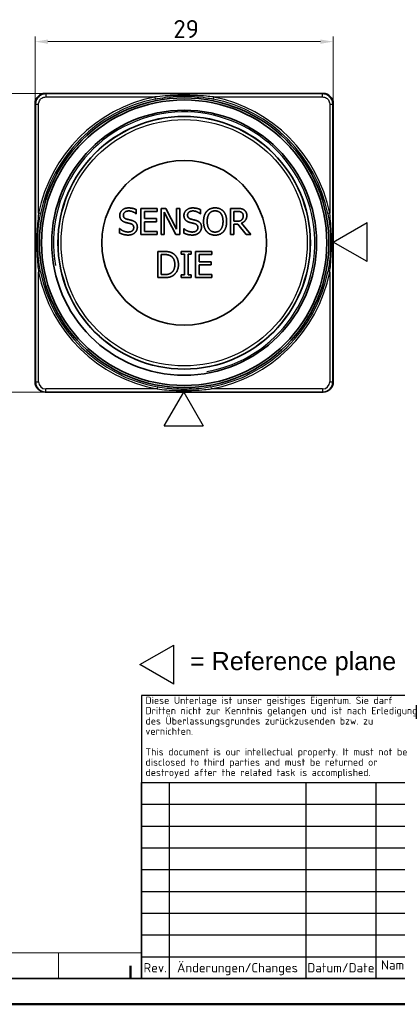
# Model space of a CAD drawing. Header units: millimetres. Extents: x 0 to 210, y 0 to 149.
# Tile 8 of 24: x 102 to 138, y 0 to 96. Entities that reach past the tile are written whole.
import ezdxf
from ezdxf.enums import TextEntityAlignment as Align

# ---------------------------------------------------------------- set-up
doc = ezdxf.new("R2010")
doc.units = ezdxf.units.MM
doc.header["$LTSCALE"] = 0.5
doc.layers.get('0').update_dxf_attribs({"lineweight": 25})
for name, color, linetype, lineweight in [('001', 7, 'Continuous', 50), ('Bemaßung (ISO)', 7, 'Continuous', 18), ('RAHM2', 7, 'Continuous', 25), ('RAHM3', 7, 'Continuous', 25), ('Sichtbar (ISO)', 7, 'Continuous', 35), ('Sichtbar schmal (ISO)', 7, 'Continuous', 25), ('Skizziergeometrie (ISO)', 7, 'Continuous', 25), ('Symbole(DIN) 2', 7, 'Continuous', 25), ('Titel (ISO)', 7, 'Continuous', 35)]:
    doc.layers.add(name, color=color, linetype=linetype, lineweight=lineweight)
doc.styles.add('Aktuell-DIN', font='arial.ttf')
doc.styles.add('Notiztext (DIN)', font='isocpeur.ttf')
doc.styles.get("Standard").update_dxf_attribs({"font": 'isocpeur.ttf'})
doc.styles.add('Textstil17', font='isocpeur.ttf', dxfattribs={"width": 1.030042})
doc.styles.add('Textstil19', font='isocpeur.ttf', dxfattribs={"width": 0.963071})
doc.styles.add('Textstil32', font='arial.ttf')
doc.styles.add('Textstil35', font='arial.ttf')
doc.styles.add('Textstil38', font='arial.ttf')
doc.styles.add('Textstil70', font='arial.ttf', dxfattribs={"width": 0.85})
doc.styles.add('Textstil73', font='arial.ttf', dxfattribs={"width": 0.8})
doc.styles.add('Textstil76', font='arial.ttf', dxfattribs={"width": 0.6})
doc.styles.add('Textstil80', font='arial.ttf', dxfattribs={"width": 0.6})
doc.styles.add('Textstil81', font='arial.ttf')
doc.styles.add('Textstil83', font='isocpeur.ttf')
doc.styles.add('Textstil86', font='arial.ttf')
doc.styles.add('Textstil87', font='isocpeur.ttf', dxfattribs={"width": 0.8})
doc.styles.add('Textstil89', font='isocpeur.ttf')
doc.dimstyles.new('Standard (DIN)', dxfattribs={"dimscale": 0.5, "dimtxt": 3.5, "dimasz": 2.5, "dimexe": 1, "dimexo": 0, "dimgap": 0.7, "dimtad": 1, "dimtoh": 1, "dimrnd": 1e-08, "dimtxsty": 'Notiztext (DIN)', "dimcen": 0.09, "dimdle": 10, "dimclrd": 256, "dimclre": 256, "dimclrt": 256, "dimazin": 2, "dimtfac": 0.514286, "dimtdec": 4, "dimtmove": 0, "dimatfit": 3, "dimfxl": 1, "dimtolj": 1, "dimlwd": -1, "dimlwe": -1, "dimarcsym": 0})

# ---------------------------------------------------------------- blocks, each defined once
blk = doc.blocks.new('*D25')
at = {"layer": 'Bemaßung (ISO)', "transparency": 16777216}
for p, q in [((104.224, 88.448), (98.724, 88.448)), ((99.224, 60.698), (99.224, 87.198)), ((104.272, 59.448), (98.724, 59.448))]:
    blk.add_line(p, q, dxfattribs=at)
for points in [[(99.016, 87.198), (99.433, 87.198), (99.224, 88.448)], [(99.016, 60.698), (99.433, 60.698), (99.224, 59.448)]]:
    blk.add_solid(points, dxfattribs=at)
at = {"layer": 'Defpoints', "color": 0, "transparency": 16777216}
for p in [(99.224, 88.448), (104.224, 88.448), (104.272, 59.448)]:
    blk.add_point(p, dxfattribs=at)
at = {"layer": 'Bemaßung (ISO)', "transparency": 16777216, "insert": (97.124, 72.898), "char_height": 1.75, "attachment_point": 1, "rotation": 90, "style": 'Notiztext (DIN)'}
blk.add_mtext('\\A1;29', dxfattribs=at)
blk = doc.blocks.new('*D26')
at = {"layer": 'Bemaßung (ISO)', "transparency": 16777216}
for p, q in [((103.224, 64.477), (103.224, 93.977)), ((132.224, 64.477), (132.224, 93.977)), ((130.974, 93.477), (104.474, 93.477))]:
    blk.add_line(p, q, dxfattribs=at)
for points in [[(104.474, 93.685), (104.474, 93.268), (103.224, 93.477)], [(130.974, 93.685), (130.974, 93.268), (132.224, 93.477)]]:
    blk.add_solid(points, dxfattribs=at)
at = {"layer": 'Defpoints', "color": 0, "transparency": 16777216}
for p in [(103.224, 93.477), (103.224, 64.477), (132.224, 64.477)]:
    blk.add_point(p, dxfattribs=at)
at = {"layer": 'Bemaßung (ISO)', "transparency": 16777216, "insert": (116.674, 95.577), "char_height": 1.75, "attachment_point": 1, "style": 'Notiztext (DIN)'}
blk.add_mtext('\\A1;29', dxfattribs=at)
blk = doc.blocks.new('Spezielle Angaben')
at = {"layer": 'Skizziergeometrie (ISO)'}
for p, q in [((0, 0), (6.58, 3.8)), ((6.58, -3.8), (6.58, 3.8)), ((6.58, -3.8), (0, 0))]:
    blk.add_line(p, q, dxfattribs=at)
at = {"layer": 'Symbole(DIN) 2', "color": 7, "style": 'Aktuell-DIN'}
blk.add_attdef('Angaben:', text='', height=3.5, dxfattribs=at).set_placement((10, 2.5), align=Align.TOP_LEFT)
at = {"layer": 'Symbole(DIN) 2', "color": 7, "style": 'Textstil35'}
blk.add_attdef('Position:', text='', height=2.5, dxfattribs=at).set_placement((2.5, 0), align=Align.MIDDLE_LEFT)
blk = doc.blocks.new('Ränder Basler-A3')
at = {"layer": '001', "color": 7, "linetype": 'Continuous', "lineweight": 18}
for p, q in [((227, 10), (10, 10)), ((211, 10), (211, 5))]:
    blk.add_line(p, q, dxfattribs=at)
at = {"layer": '001'}
for p, q in [((225, 7.5), (225, 5)), ((420, 0), (0, 0))]:
    blk.add_line(p, q, dxfattribs=at)
at = {"layer": '001', "color": 7, "linetype": 'Continuous', "lineweight": 35}
blk.add_line((415, 5), (5, 5), dxfattribs=at)
blk = doc.blocks.new('Schriftfelder Basler')
for p, q in [((-182.88, 54.99), (-182.88, 38.07)), ((0, 54.99), (-182.88, 54.99)), ((0, 0), (0, 54.99)), ((-182.88, 0), (-182.88, 4.23)), ((-182.88, 0), (-177.48, 0))]:
    blk.add_line(p, q)
at = {"layer": 'RAHM2'}
for p, q in [((-104.03, 54.99), (-104.03, 38.07)), ((-50.8, 54.99), (-50.8, 48.66)), ((-111, 52), (-111, 41)), ((-118.5, 51), (-127, 49)), ((-118.5, 42), (-118.5, 51)), ((-127, 49), (-127, 44)), ((-86.36, 48.66), (0, 48.66)), ((-128.5, 46.5), (-105.5, 46.5)), ((-127, 44), (-118.5, 42)), ((-177.48, 38.07), (-177.48, 0)), ((-150.88, 38.07), (-150.88, 0)), ((-137.28, 38.07), (-137.28, 0)), ((-119.43, 38.07), (-119.43, 33.84)), ((-182.88, 33.84), (-104.03, 33.84)), ((-182.88, 29.61), (-129.43, 29.61)), ((-182.88, 25.38), (-129.43, 25.38)), ((-182.88, 21.15), (-129.43, 21.15)), ((-129.43, 21.15), (-86.36, 21.15)), ((-182.88, 16.92), (-129.43, 16.92)), ((-20, 14.23), (-20, 9.23)), ((-182.88, 12.69), (-129.43, 12.69)), ((-182.88, 8.46), (-129.43, 8.46)), ((-20, 9.23), (0, 9.23)), ((-182.88, 4.23), (0, 4.23))]:
    blk.add_line(p, q, dxfattribs=at)
for radius in [4.5, 2.5]:
    blk.add_circle((-111, 46.5), radius, dxfattribs=at)
at = {"layer": 'RAHM3'}
for p, q in [((-129.43, 54.99), (-129.43, 33.84)), ((-86.36, 54.99), (-86.36, 14.23)), ((-182.88, 38.07), (-119.43, 38.07)), ((-129.43, 21.15), (-129.43, 0)), ((-86.36, 14.23), (-20, 14.23)), ((-49.36, 4.23), (-49.36, 0))]:
    blk.add_line(p, q, dxfattribs=at)
at = {"layer": 'Titel (ISO)'}
for p, q in [((-182.88, 38.07), (-182.88, 0)), ((-119.43, 38.07), (-104.03, 38.07)), ((-104.03, 38.07), (-104.03, 21.15)), ((-104.03, 38.07), (-86.36, 38.07)), ((-86.36, 38.07), (0, 38.07)), ((-129.43, 33.84), (-129.43, 27.5)), ((-119.43, 33.84), (-119.43, 29.61)), ((-104.03, 33.84), (-86.36, 33.84)), ((-119.43, 29.61), (-119.43, 25.38)), ((-129.43, 27.5), (-86.36, 27.5)), ((-129.43, 27.5), (-129.43, 21.15)), ((-119.43, 25.38), (-119.43, 21.15)), ((-86.36, 14.23), (-86.36, 4.23)), ((-20, 14.23), (0, 14.23)), ((-20, 9.23), (-20, 4.23)), ((-86.36, 4.23), (-86.36, 0)), ((-177.48, 0), (-150.88, 0)), ((-150.88, 0), (-137.28, 0)), ((-137.28, 0), (-129.43, 0)), ((-129.43, 0), (0, 0))]:
    blk.add_line(p, q, dxfattribs=at)
at = {"layer": 'RAHM2', "style": 'Textstil83'}
for s, p in [('Maßstab/Scale', (-85.36, 50.6)), ('Datei/File:', (-128.43, 1.2)), ('Ersetzt/Replaces:', (-85.36, 1.2)), ('Ersetzt durch/Is Replaced by:', (-48.36, 1.2))]:
    blk.add_text(s, height=1.8, dxfattribs=at).set_placement(p)
for s, p in [('Datum/Date', (-118.43, 35.96)), ('Name', (-103.03, 35.96)), ('von/of', (-19, 6.73))]:
    blk.add_text(s, height=1.8, dxfattribs=at).set_placement(p, align=Align.MIDDLE_LEFT)
at = {"layer": 'RAHM2'}
for s, style, width, p, p2 in [('Basler AG          An der Strusbek 60-62', 'Textstil19', 0.963346, (-128, 8), (-87, 8)), ('D-22926 Ahrensburg    +49-4102-463-0', 'Textstil17', 1.029117, (-128, 5), (-87, 5))]:
    blk.add_text(s, height=1.6, dxfattribs=dict(at, style=style, width=width)).set_placement(p, p2, align=Align.FIT)
at = {"layer": 'RAHM2', "style": 'Textstil83'}
for s, p in [('Rev.', (-180.18, 1.2)), ('Änderungen/Changes', (-164.18, 1.2)), ('Datum/Date', (-144.08, 1.2))]:
    blk.add_text(s, height=1.8, dxfattribs=at).set_placement(p, align=Align.CENTER)
blk.add_text('Name', height=1.8, dxfattribs=at).set_placement((-133.36, 1.2), align=Align.BOTTOM_CENTER)
at = {"layer": 'RAHM2', "char_height": 1.8, "attachment_point": 4}
for s, insert, width in [('\\fISOCPEUR|b0|i0;\\H1.8000;Erstellt\\PDrafted', (-128.43, 30.37), 9.4026), ('\\fISOCPEUR|b0|i0;\\H1.8000;Geprüft\\PChecked', (-128.43, 24.02), 8.6343)]:
    blk.add_mtext(s, dxfattribs=dict(at, insert=insert, width=width))
at = {"layer": 'Titel (ISO)', "style": 'Textstil83'}
blk.add_text('Blatt/Page', height=1.8, dxfattribs=at).set_placement((-19, 12.73), align=Align.TOP_LEFT)
at = {"layer": 'Titel (ISO)', "insert": (-182.08, 46.82), "char_height": 1.4, "width": 52.7558, "attachment_point": 4, "line_spacing_factor": 0.857143, "style": 'Notiztext (DIN)'}
blk.add_mtext('\\fISOCPEUR|b0|i0;\\H1.4000;Diese Unterlage ist unser geistiges Eigentum. Sie darf Dritten nicht zur Kenntnis gelangen und ist nach Erledigung des Überlassungsgrundes zurückzusenden bzw. zu vernichten.\\P \\PThis document is our intellectual property. It must not be disclosed to third parties and must be returned or destroyed after the related task is accomplished.', dxfattribs=at)
at = {"layer": 'Titel (ISO)', "insert": (-116.43, 1.2), "char_height": 1.8, "width": 25.0175, "attachment_point": 7, "rotation": 359.8098, "style": 'Notiztext (DIN)'}
blk.add_mtext('\\fArial|b0|i0;\\H1.8000;IB02035101.idw', dxfattribs=at)
at = {"layer": 'Titel (ISO)'}
for tag, p, height, style in [('FirstViewScale_001', (-66.65, 50.6), 1.8, 'Textstil86'), ('SPI_Zeichnungsname_001', (-85.79, 32.8), 4.2, 'Textstil81'), ('SPI_Anlagedatum_001', (-118.53, 29.78), 1.8, 'Textstil86'), ('SPI_Anleger_001', (-103.22, 29.78), 1.8, 'Textstil86'), ('SPI_Zeichnungsname_002', (-85.43, 26.49), 4.2, 'Textstil81'), ('SPI_Pruefdatum_001', (-118.53, 23.43), 1.8, 'Textstil86'), ('SPI_Pruefer_001', (-103.23, 23.42), 1.8, 'Textstil86'), ('SPI_Zeichnungsnr_001', (-86.01, 6.76), 5, 'Textstil32'), ('SPI_Version_001', (-50.65, 6.76), 5, 'Textstil32'), ('Blattnummer_001', (-2.72, 10.94), 1.79, 'Textstil89'), ('Anzahl_Blätter_001', (-2.72, 6.01), 1.8, 'Textstil83')]:
    blk.add_attdef(tag, p, '', height=height, dxfattribs=dict(at, style=style))
at = {"layer": 'Titel (ISO)', "style": 'Textstil83'}
for tag, p in [('SPI_Halbzeug1', (-85.36, 47.66)), ('SPI_Werkstoff', (-43.36, 47.66))]:
    blk.add_attdef(tag, text='', height=1.8, dxfattribs=at).set_placement(p, align=Align.TOP_LEFT)
at = {"layer": 'Titel (ISO)'}
for tag, height, style, width, p in [('SPI_Halbzeug2', 1.8, 'Textstil87', 0.8, (-85.36, 39.07)), ('8SPI_Aenderung', 1.5, 'Textstil80', 0.6, (-176.98, 34.34)), ('8SPI_Pruefdatum', 2, 'Textstil73', 0.8, (-150.38, 34.34)), ('8SPI_Pruefer', 2, 'Textstil76', 0.6, (-136.78, 34.34)), ('7SPI_Pruefdatum', 2, 'Textstil73', 0.8, (-150.38, 30.11)), ('7SPI_Pruefer', 2, 'Textstil76', 0.6, (-136.78, 30.11)), ('7SPI_Aenderung', 1.5, 'Textstil80', 0.6, (-176.98, 30.11)), ('6SPI_Pruefdatum', 2, 'Textstil73', 0.8, (-150.38, 25.88)), ('6SPI_Pruefer', 2, 'Textstil76', 0.6, (-136.78, 25.88)), ('6SPI_Aenderung', 1.5, 'Textstil80', 0.6, (-176.98, 25.88)), ('5SPI_Aenderung', 1.5, 'Textstil80', 0.6, (-176.98, 21.65)), ('5SPI_Pruefdatum', 2, 'Textstil73', 0.8, (-150.38, 21.65)), ('5SPI_Pruefer', 2, 'Textstil76', 0.6, (-136.78, 21.65)), ('4SPI_Aenderung', 1.5, 'Textstil80', 0.6, (-176.98, 17.42)), ('4SPI_Pruefdatum', 2, 'Textstil73', 0.8, (-150.38, 17.42)), ('4SPI_Pruefer', 2, 'Textstil76', 0.6, (-136.78, 17.42)), ('3SPI_Pruefdatum', 2, 'Textstil70', 0.85, (-150.38, 13.19)), ('3SPI_Pruefer', 2, 'Textstil76', 0.6, (-136.78, 13.19)), ('3SPI_Aenderung', 1.5, 'Textstil80', 0.6, (-176.98, 13.19)), ('2SPI_Pruefdatum', 2, 'Textstil73', 0.8, (-150.38, 8.96)), ('2SPI_Pruefer', 2, 'Textstil76', 0.6, (-136.78, 8.96)), ('2SPI_Aenderung', 1.5, 'Textstil80', 0.6, (-176.98, 8.96)), ('1SPI_Aenderung', 1.5, 'Textstil80', 0.6, (-176.98, 4.73)), ('1SPI_Pruefdatum', 2, 'Textstil73', 0.8, (-150.38, 4.73)), ('1SPI_Pruefer', 2, 'Textstil76', 0.6, (-136.78, 4.73))]:
    blk.add_attdef(tag, text='', height=height, dxfattribs=dict(at, style=style, width=width)).set_placement(p, align=Align.BOTTOM_LEFT)
at = {"layer": 'Titel (ISO)', "style": 'Textstil38'}
for tag, p in [('8SPI_Revision', (-180.18, 34.34)), ('7SPI_Revision', (-180.18, 30.11)), ('6SPI_Revision', (-180.18, 25.88)), ('5SPI_Revision', (-180.18, 21.65)), ('4SPI_Revision', (-180.18, 17.42)), ('3SPI_Revision', (-180.18, 13.19)), ('2SPI_Revision', (-180.18, 8.96)), ('1SPI_Revision', (-180.18, 4.73))]:
    blk.add_attdef(tag, text='', height=2, dxfattribs=at).set_placement(p, align=Align.BOTTOM_CENTER)
at = {"layer": 'Titel (ISO)'}
for tag, height, style, p in [('SPI_Unterbenennung', 3.5, 'Notiztext (DIN)', (-85.36, 15.23)), ('SPI_Ersatz_fuer', 1.8, 'Textstil86', (-64.86, 1.2)), ('SPI_Ersetzt_durch', 1.8, 'Textstil86', (-14.36, 1.2))]:
    blk.add_attdef(tag, text='', height=height, dxfattribs=dict(at, style=style)).set_placement(p, align=Align.BOTTOM_LEFT)

msp = doc.modelspace()

# ---------------------------------------------------------------- linework, layer by layer
at = {"layer": 'Sichtbar (ISO)'}
for p, q in [((104.224, 88.448), (131.224, 88.448)), ((103.224, 64.477), (103.224, 87.448)), ((132.224, 87.448), (132.224, 64.477)), ((113.073, 76.76), (113.049, 76.76)), ((113.073, 77.163), (113.073, 76.76)), ((113.516, 74.743), (113.516, 77.283)), ((113.516, 77.283), (115.105, 77.283)), ((115.105, 76.982), (113.853, 76.982)), ((113.853, 76.982), (113.853, 76.287)), ((115.105, 77.283), (115.105, 76.982)), ((115.475, 77.283), (115.955, 77.283)), ((115.475, 74.743), (115.475, 77.283)), ((116.914, 74.743), (115.79, 76.933)), ((115.79, 76.933), (115.79, 74.743)), ((115.955, 77.283), (116.978, 75.272)), ((116.978, 75.272), (116.978, 77.283)), ((116.978, 77.283), (117.293, 77.283)), ((117.293, 77.283), (117.293, 74.743)), ((119.31, 76.76), (119.285, 76.76)), ((119.31, 77.163), (119.31, 76.76)), ((122.225, 74.743), (122.225, 77.283)), ((122.225, 77.283), (122.879, 77.283)), ((122.562, 76.99), (122.562, 76.035)), ((122.898, 76.99), (122.562, 76.99)), ((113.853, 76.287), (115.021, 76.287)), ((115.021, 75.986), (113.853, 75.986)), ((113.853, 75.986), (113.853, 75.043)), ((115.021, 76.287), (115.021, 75.986)), ((122.562, 76.035), (122.859, 76.035)), ((122.949, 75.753), (122.562, 75.753)), ((122.562, 75.753), (122.562, 74.743)), ((123.752, 74.743), (122.949, 75.753)), ((123.287, 75.848), (124.19, 74.743)), ((111.445, 74.895), (111.445, 75.319)), ((111.445, 75.319), (111.47, 75.319)), ((115.105, 74.743), (113.516, 74.743)), ((113.853, 75.043), (115.105, 75.043)), ((115.105, 75.043), (115.105, 74.743)), ((115.79, 74.743), (115.475, 74.743)), ((117.293, 74.743), (116.914, 74.743)), ((117.682, 74.895), (117.682, 75.319)), ((117.682, 75.319), (117.707, 75.319)), ((122.562, 74.743), (122.225, 74.743)), ((124.19, 74.743), (123.752, 74.743)), ((115.166, 73.101), (115.744, 73.101)), ((115.166, 70.561), (115.166, 73.101)), ((115.761, 72.808), (115.503, 72.808)), ((115.503, 72.808), (115.503, 70.853)), ((117.436, 72.841), (117.436, 73.101)), ((117.436, 73.101), (118.42, 73.101)), ((117.759, 72.841), (117.436, 72.841)), ((117.759, 70.82), (117.759, 72.841)), ((118.42, 72.841), (118.097, 72.841)), ((118.097, 72.841), (118.097, 70.82)), ((118.42, 73.101), (118.42, 72.841)), ((118.838, 70.561), (118.838, 73.101)), ((118.838, 73.101), (120.427, 73.101)), ((120.427, 72.8), (119.175, 72.8)), ((119.175, 72.8), (119.175, 72.104)), ((120.427, 73.101), (120.427, 72.8)), ((119.175, 72.104), (120.342, 72.104)), ((120.342, 71.804), (119.175, 71.804)), ((119.175, 71.804), (119.175, 70.861)), ((120.342, 72.104), (120.342, 71.804)), ((115.503, 70.853), (115.761, 70.853)), ((117.436, 70.561), (117.436, 70.82)), ((117.436, 70.82), (117.759, 70.82)), ((118.097, 70.82), (118.42, 70.82)), ((118.42, 70.82), (118.42, 70.561)), ((119.175, 70.861), (120.427, 70.861)), ((120.427, 70.861), (120.427, 70.561)), ((115.75, 70.561), (115.166, 70.561)), ((118.42, 70.561), (117.436, 70.561)), ((120.427, 70.561), (118.838, 70.561)), ((103.224, 60.448), (103.224, 64.477)), ((132.224, 64.477), (132.224, 60.448)), ((104.224, 59.448), (104.272, 59.448)), ((104.272, 59.448), (131.177, 59.448)), ((131.177, 59.448), (131.224, 59.448))]:
    msp.add_line(p, q, dxfattribs=at)
for radius in [14.067, 13.862, 12.868, 12.268, 12.265, 8]:
    msp.add_circle((117.724, 73.948), radius, dxfattribs=at)
for centre, start, end in [((104.224, 87.448), 90, 180), ((131.224, 87.448), 0, 90), ((104.224, 60.448), 180, 270), ((131.224, 60.448), 270, 0)]:
    msp.add_arc(centre, 1, start, end, dxfattribs=at)
for points in [[(111.464, 76.601), (111.464, 76.91), (111.945, 77.328), (112.318, 77.328)], [(111.628, 76.142), (111.55, 76.227), (111.464, 76.453), (111.464, 76.601)], [(112.341, 77.036), (112.106, 77.036), (111.816, 76.816), (111.816, 76.636)], [(111.816, 76.636), (111.816, 76.476), (111.987, 76.284), (112.147, 76.241)], [(112.318, 77.328), (112.532, 77.328), (112.911, 77.244), (113.073, 77.163)], [(113.049, 76.76), (112.927, 76.871), (112.548, 77.036), (112.341, 77.036)], [(117.701, 76.601), (117.701, 76.91), (118.182, 77.328), (118.555, 77.328)], [(117.865, 76.142), (117.787, 76.227), (117.701, 76.453), (117.701, 76.601)], [(118.577, 77.036), (118.343, 77.036), (118.053, 76.816), (118.053, 76.636)], [(118.053, 76.636), (118.053, 76.476), (118.223, 76.284), (118.384, 76.241)], [(118.555, 77.328), (118.769, 77.328), (119.148, 77.244), (119.31, 77.163)], [(119.285, 76.76), (119.164, 76.871), (118.785, 77.036), (118.577, 77.036)], [(119.609, 76.013), (119.609, 76.332), (119.767, 76.818), (119.913, 76.993)], [(119.913, 76.993), (120.061, 77.161), (120.475, 77.336), (120.73, 77.336)], [(120.168, 76.781), (120.068, 76.651), (119.961, 76.26), (119.961, 76.013)], [(120.732, 77.044), (120.549, 77.044), (120.273, 76.916), (120.168, 76.781)], [(120.73, 77.336), (120.99, 77.336), (121.406, 77.155), (121.55, 76.993)], [(121.294, 76.781), (121.194, 76.912), (120.909, 77.044), (120.732, 77.044)], [(121.502, 76.013), (121.502, 76.264), (121.393, 76.653), (121.294, 76.781)], [(121.55, 76.993), (121.694, 76.824), (121.854, 76.33), (121.854, 76.013)], [(122.879, 77.283), (123.098, 77.283), (123.392, 77.235), (123.526, 77.149)], [(123.301, 76.904), (123.229, 76.951), (123.038, 76.99), (122.898, 76.99)], [(123.814, 76.593), (123.814, 76.315), (123.53, 75.939), (123.287, 75.848)], [(123.462, 76.566), (123.462, 76.678), (123.384, 76.848), (123.301, 76.904)], [(123.318, 76.167), (123.392, 76.237), (123.462, 76.435), (123.462, 76.566)], [(123.526, 77.149), (123.659, 77.063), (123.814, 76.793), (123.814, 76.593)], [(112.048, 75.918), (111.917, 75.953), (111.709, 76.058), (111.628, 76.142)], [(112.507, 75.803), (112.39, 75.836), (112.194, 75.881), (112.048, 75.918)], [(112.147, 76.241), (112.254, 76.212), (112.565, 76.138), (112.668, 76.107)], [(112.82, 75.414), (112.82, 75.566), (112.67, 75.755), (112.507, 75.803)], [(112.668, 76.107), (112.929, 76.027), (113.172, 75.704), (113.172, 75.467)], [(118.285, 75.918), (118.153, 75.953), (117.945, 76.058), (117.865, 76.142)], [(118.744, 75.803), (118.627, 75.836), (118.431, 75.881), (118.285, 75.918)], [(118.384, 76.241), (118.491, 76.212), (118.802, 76.138), (118.905, 76.107)], [(119.057, 75.414), (119.057, 75.566), (118.907, 75.755), (118.744, 75.803)], [(118.905, 76.107), (119.166, 76.027), (119.409, 75.704), (119.409, 75.467)], [(119.911, 75.035), (119.765, 75.204), (119.609, 75.7), (119.609, 76.013)], [(119.961, 76.013), (119.961, 75.513), (120.38, 74.982), (120.732, 74.982)], [(120.732, 74.982), (121.084, 74.982), (121.502, 75.513), (121.502, 76.013)], [(121.854, 76.013), (121.854, 75.704), (121.698, 75.204), (121.55, 75.035)], [(122.859, 76.035), (123.005, 76.035), (123.237, 76.087), (123.318, 76.167)], [(112.279, 74.697), (112.003, 74.697), (111.616, 74.813), (111.445, 74.895)], [(111.47, 75.319), (111.637, 75.163), (112.059, 74.99), (112.254, 74.99)], [(112.254, 74.99), (112.534, 74.99), (112.82, 75.222), (112.82, 75.414)], [(112.942, 74.928), (112.82, 74.817), (112.511, 74.697), (112.279, 74.697)], [(113.172, 75.467), (113.172, 75.317), (113.051, 75.029), (112.942, 74.928)], [(118.516, 74.697), (118.24, 74.697), (117.853, 74.813), (117.682, 74.895)], [(117.707, 75.319), (117.873, 75.163), (118.295, 74.99), (118.491, 74.99)], [(118.491, 74.99), (118.771, 74.99), (119.057, 75.222), (119.057, 75.414)], [(119.178, 74.928), (119.057, 74.817), (118.748, 74.697), (118.516, 74.697)], [(119.409, 75.467), (119.409, 75.317), (119.288, 75.029), (119.178, 74.928)], [(120.73, 74.689), (120.473, 74.689), (120.061, 74.864), (119.911, 75.035)], [(121.55, 75.035), (121.393, 74.858), (120.979, 74.689), (120.73, 74.689)], [(115.744, 73.101), (116.102, 73.101), (116.51, 72.994), (116.654, 72.899)], [(116.432, 72.656), (116.296, 72.736), (115.989, 72.808), (115.761, 72.808)], [(116.654, 72.899), (116.899, 72.736), (117.168, 72.199), (117.168, 71.829)], [(116.816, 71.833), (116.816, 72.125), (116.623, 72.539), (116.432, 72.656)], [(116.462, 71.022), (116.639, 71.141), (116.816, 71.536), (116.816, 71.833)], [(117.168, 71.829), (117.168, 71.481), (116.886, 70.921), (116.65, 70.764)], [(116.65, 70.764), (116.456, 70.643), (116.059, 70.561), (115.75, 70.561)], [(115.761, 70.853), (115.985, 70.853), (116.325, 70.925), (116.462, 71.022)]]:
    msp.add_open_spline(points, degree=2, dxfattribs=at)
at = {"layer": 'Sichtbar schmal (ISO)'}
for p, q in [((104.272, 88.401), (104.224, 88.448)), ((131.177, 88.401), (104.272, 88.401)), ((104.272, 88.401), (104.272, 88.101)), ((104.272, 88.101), (114.859, 88.101)), ((114.859, 88.101), (114.899, 87.905)), ((120.589, 88.101), (120.55, 87.905)), ((120.589, 88.101), (131.177, 88.101)), ((131.177, 88.101), (131.177, 88.401)), ((103.272, 87.401), (103.272, 60.448)), ((103.272, 87.401), (103.571, 87.401)), ((103.571, 76.814), (103.571, 87.401)), ((131.877, 87.401), (132.177, 87.401)), ((131.877, 87.401), (131.877, 76.814)), ((132.177, 87.401), (132.224, 87.448)), ((132.177, 60.448), (132.177, 87.401)), ((103.767, 76.774), (103.571, 76.814)), ((131.877, 76.814), (131.681, 76.774)), ((103.767, 71.123), (103.571, 71.083)), ((103.571, 60.448), (103.571, 71.083)), ((131.877, 71.083), (131.681, 71.123)), ((131.877, 71.083), (131.877, 60.448)), ((103.272, 60.448), (103.224, 60.448)), ((103.272, 60.448), (103.571, 60.448)), ((131.877, 60.448), (132.177, 60.448)), ((132.224, 60.448), (132.177, 60.448)), ((115.103, 59.748), (104.272, 59.748)), ((104.272, 59.448), (104.272, 59.748)), ((115.14, 59.945), (115.103, 59.748)), ((120.309, 59.945), (120.345, 59.748)), ((131.177, 59.748), (120.345, 59.748)), ((131.177, 59.748), (131.177, 59.448))]:
    msp.add_line(p, q, dxfattribs=at)
for radius in [12.26, 11.96]:
    msp.add_circle((117.724, 73.948), radius, dxfattribs=at)
for radius, start, end in [(14.44, 101.44403, 168.55597), (14.44, 11.44403, 78.55597), (14.24, 101.44403, 168.55597), (14.24, 11.44403, 78.55597), (12.7, 280, 190), (14.44, 191.44403, 259.54266), (14.24, 191.44403, 259.54266), (14.24, 280.45734, 348.55597), (14.44, 280.45734, 348.55597)]:
    msp.add_arc((117.724, 73.948), radius, start, end, dxfattribs=at)
for centre, major_axis, ratio, start_param, end_param in [((104.272, 60.448), (-1, 0), 0.999863, 0, 1.570796), ((104.272, 60.448), (-0.7, 0), 0.999657, 0, 1.570796), ((131.177, 60.448), (1, 0), 0.999863, 4.712389, 6.283185), ((131.177, 60.448), (0.7, 0), 0.999657, 4.712389, 6.283185)]:
    msp.add_ellipse(centre, major_axis=major_axis, ratio=ratio, start_param=start_param, end_param=end_param, dxfattribs=at)
for points, knots in [([(104.272, 88.401), (104.087, 88.401), (103.902, 88.349), (103.601, 88.161), (103.482, 88.037), (103.348, 87.798), (103.311, 87.7), (103.278, 87.532), (103.272, 87.466), (103.272, 87.401)], [-0.1094071, -0.1094071, -0.1094071, -0.1094071, -0.0705676, -0.0705676, -0.0355573, -0.0355573, -0.0136759, -0.0136759, 0, 0, 0, 0]), ([(103.571, 87.401), (103.571, 87.447), (103.576, 87.493), (103.599, 87.61), (103.625, 87.679), (103.718, 87.846), (103.802, 87.933), (104.013, 88.065), (104.142, 88.101), (104.272, 88.101)], [0, 0, 0, 0, 0.0136759, 0.0136759, 0.0355573, 0.0355573, 0.0705676, 0.0705676, 0.1094071, 0.1094071, 0.1094071, 0.1094071]), ([(120.589, 88.101), (120.354, 88.13), (120.117, 88.155), (119.499, 88.211), (119.116, 88.237), (118.119, 88.28), (117.502, 88.282), (116.207, 88.236), (115.528, 88.183), (114.859, 88.101)], [0, 0, 0, 0, 0.0721293, 0.0721293, 0.1875363, 0.1875363, 0.3721874, 0.3721874, 0.5770347, 0.5770347, 0.5770347, 0.5770347]), ([(114.899, 87.905), (115.559, 88.039), (116.228, 88.127), (117.505, 88.202), (118.114, 88.198), (119.097, 88.129), (119.474, 88.086), (120.084, 87.994), (120.317, 87.952), (120.55, 87.905)], [-0.5770347, -0.5770347, -0.5770347, -0.5770347, -0.3721874, -0.3721874, -0.1875363, -0.1875363, -0.0721293, -0.0721293, 0, 0, 0, 0]), ([(132.177, 87.401), (132.177, 87.466), (132.17, 87.532), (132.137, 87.7), (132.1, 87.798), (131.967, 88.037), (131.848, 88.161), (131.546, 88.349), (131.362, 88.401), (131.177, 88.401)], [-0.1094071, -0.1094071, -0.1094071, -0.1094071, -0.0957312, -0.0957312, -0.0738498, -0.0738498, -0.0388395, -0.0388395, 0, 0, 0, 0]), ([(131.177, 88.101), (131.306, 88.101), (131.436, 88.065), (131.647, 87.933), (131.73, 87.846), (131.824, 87.679), (131.849, 87.61), (131.872, 87.493), (131.877, 87.447), (131.877, 87.401)], [0, 0, 0, 0, 0.0388395, 0.0388395, 0.0738498, 0.0738498, 0.0957312, 0.0957312, 0.1094071, 0.1094071, 0.1094071, 0.1094071]), ([(103.571, 76.814), (103.49, 76.144), (103.437, 75.466), (103.391, 74.171), (103.393, 73.554), (103.436, 72.557), (103.461, 72.174), (103.518, 71.556), (103.543, 71.319), (103.571, 71.083)], [0, 0, 0, 0, 0.2048473, 0.2048473, 0.3894983, 0.3894983, 0.5049052, 0.5049052, 0.5770345, 0.5770345, 0.5770345, 0.5770345]), ([(103.767, 71.123), (103.72, 71.356), (103.679, 71.589), (103.586, 72.199), (103.544, 72.576), (103.474, 73.559), (103.47, 74.168), (103.546, 75.445), (103.634, 76.114), (103.767, 76.774)], [-0.5770345, -0.5770345, -0.5770345, -0.5770345, -0.5049052, -0.5049052, -0.3894983, -0.3894983, -0.2048473, -0.2048473, 0, 0, 0, 0]), ([(131.681, 76.774), (131.815, 76.114), (131.903, 75.445), (131.978, 74.168), (131.974, 73.559), (131.904, 72.576), (131.862, 72.199), (131.769, 71.589), (131.728, 71.356), (131.681, 71.123)], [-0.5770345, -0.5770345, -0.5770345, -0.5770345, -0.3721873, -0.3721873, -0.1875362, -0.1875362, -0.0721293, -0.0721293, 0, 0, 0, 0]), ([(131.877, 71.083), (131.906, 71.319), (131.931, 71.556), (131.987, 72.174), (132.013, 72.557), (132.055, 73.554), (132.058, 74.171), (132.012, 75.466), (131.958, 76.144), (131.877, 76.814)], [0, 0, 0, 0, 0.0721293, 0.0721293, 0.1875362, 0.1875362, 0.3721873, 0.3721873, 0.5770345, 0.5770345, 0.5770345, 0.5770345]), ([(115.103, 59.748), (115.717, 59.681), (116.337, 59.636), (117.521, 59.598), (118.085, 59.6), (118.996, 59.635), (119.346, 59.656), (119.912, 59.704), (120.129, 59.725), (120.345, 59.748)], [0, 0, 0, 0, 0.187142, 0.187142, 0.3558334, 0.3558334, 0.4612655, 0.4612655, 0.5271606, 0.5271606, 0.5271606, 0.5271606]), ([(120.309, 59.945), (120.096, 59.906), (119.882, 59.871), (119.324, 59.794), (118.979, 59.759), (118.08, 59.701), (117.524, 59.697), (116.356, 59.76), (115.745, 59.833), (115.14, 59.945)], [-0.5271606, -0.5271606, -0.5271606, -0.5271606, -0.4612655, -0.4612655, -0.3558334, -0.3558334, -0.187142, -0.187142, 0, 0, 0, 0])]:
    msp.add_open_spline(points, degree=3, knots=knots, dxfattribs=at)
for points in [[(131.177, 88.401), (131.193, 88.417), (131.208, 88.433), (131.224, 88.448)], [(103.272, 87.401), (103.256, 87.417), (103.24, 87.433), (103.224, 87.448)]]:
    msp.add_open_spline(points, degree=3, dxfattribs=at)

# ---------------------------------------------------------------- block references
at = {"xscale": 0.5, "yscale": 0.5, "zscale": 0.5}
for name, p in [('Ränder Basler-A3', (0, 0)), ('Spezielle Angaben', (132.224, 74.017))]:
    msp.add_blockref(name, p, dxfattribs=at)
at = {"xscale": 0.5, "yscale": 0.5, "zscale": 0.5, "rotation": 270}
msp.add_blockref('Spezielle Angaben', (117.681, 59.448), dxfattribs=at)
ref = msp.add_blockref('Spezielle Angaben', (113.426, 32.981), dxfattribs=dict(xscale=0.5, yscale=0.5, zscale=0.5))
ref.add_attrib('Angaben:_001', '= Reference plane', (118.29, 32.452), dxfattribs={"layer": 'Symbole(DIN) 2', "color": 7, "height": 1.75, "style": 'Aktuell-DIN'})
at = {"xscale": 0.5, "yscale": 0.5, "zscale": 0.5}
msp.add_blockref('Schriftfelder Basler', (205, 2.5), dxfattribs=at).add_auto_attribs({'SPI_Zeichnungsname_001': 'Basler ace USB3 CS-Mount', 'SPI_Zeichnungsnr_001': 'IB020351', 'FirstViewScale_001': '2 : 1', 'SPI_Anlagedatum_001': '07.04.2014', 'SPI_Anleger_001': 'M. Windler', 'SPI_Pruefdatum_001': '09.04.2014', 'SPI_Pruefer_001': 'R. Schmidt', 'SPI_Version_001': '01', 'Anzahl_Blätter_001': '1', 'Blattnummer_001': '1', 'SPI_Zeichnungsname_002': 'v01'})

# ---------------------------------------------------------------- dimensions: what is measured, and where the dimension line sits
at = {"layer": 'Bemaßung (ISO)'}
for base, p1, p2, angle, picture, middle in [((103.224, 93.477), (132.224, 64.477), (103.224, 64.477), 180, '*D26', (117.724, 93.477)), ((99.224, 88.448), (104.272, 59.448), (104.224, 88.448), 270, '*D25', (99.224, 73.948))]:
    dim = msp.add_linear_dim(base=base, p1=p1, p2=p2, angle=angle, dimstyle='Standard (DIN)', override={"dimtoh": 0, "dimdec": 2, "dimtp": 0, "dimtm": 0, "dimtdec": 4, "dimtofl": 0, "dimatfit": 1}, dxfattribs=at)
    dim.commit()
    dim.dimension.update_dxf_attribs({"geometry": picture, "text_midpoint": middle, "dimtype": 160})

doc.saveas('drawing.dxf')
